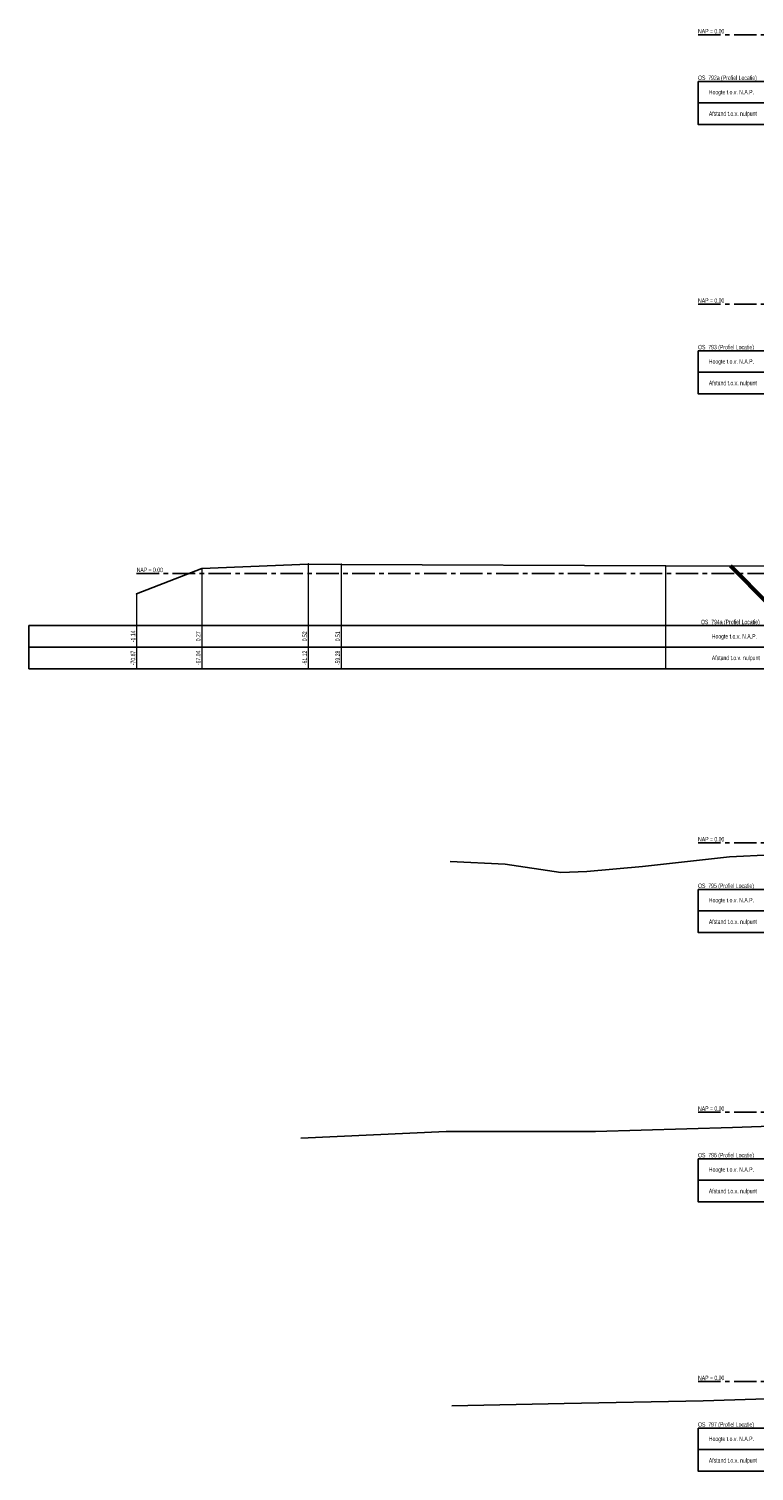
# Model space of a CAD drawing. Header units: metres. Extents: x -7 to 2281, y 7146 to 7816.
# Tile 4 of 29: x 2134 to 2175, y 7236 to 7316. Entities that reach past the tile are written whole.
import ezdxf
from ezdxf.enums import TextEntityAlignment as Align

# ---------------------------------------------------------------- set-up
doc = ezdxf.new("R2010")
doc.units = ezdxf.units.M
doc.linetypes.add('NAP', pattern=[20, 12.5, -2.5, 2.5, -2.5])
for name, color, linetype in [('BS-KRUINLIJN', 1, 'Continuous'), ('BS-SCHEIDINGSLIJN-TALUDBEKL', 255, 'Continuous'), ('DP-BS-profiel', 2, 'Continuous'), ('DP-Matenbalk', 7, 'Continuous'), ('DP-Matenbalk_bestaandehoogten', 6, 'Continuous'), ('DP-NAP-lijn', 5, 'NAP')]:
    doc.layers.add(name, color=color, linetype=linetype)
doc.layers.add('DP-BS-matenbalk_verlenglijnen', color=253, linetype='Continuous', lineweight=0)
doc.layers.add('DP-NW-profiel', color=4, linetype='Continuous', lineweight=50)

msp = doc.modelspace()

# ---------------------------------------------------------------- linework, layer by layer
at = {"layer": 'BS-KRUINLIJN'}
for p in [(2149.919, 7286.302), (2151.756, 7286.286), (2143.993, 7286.053), (2169.801, 7286.205)]:
    msp.add_point(p, dxfattribs=at)
at = {"layer": 'BS-SCHEIDINGSLIJN-TALUDBEKL'}
msp.add_point((2140.365, 7284.638), dxfattribs=at)
at = {"layer": 'DP-BS-matenbalk_verlenglijnen'}
for p, q in [((2149.919, 7286.302), (2149.919, 7280.478)), ((2151.756, 7286.286), (2151.756, 7280.478)), ((2143.993, 7286.053), (2143.993, 7280.478)), ((2169.801, 7286.205), (2169.801, 7280.478)), ((2140.365, 7284.638), (2140.365, 7280.478))]:
    msp.add_line(p, q, dxfattribs=at)
at = {"layer": 'DP-BS-profiel'}
for points in [[(2157.812, 7269.741), (2160.877, 7269.583), (2163.976, 7269.129), (2165.429, 7269.181), (2168.526, 7269.454), (2173.365, 7270.003), (2178, 7270.217), (2182.381, 7270.319), (2182.382, 7270.319)], [(2149.509, 7254.333), (2157.6, 7254.701), (2165.904, 7254.694), (2173.523, 7254.921), (2182.584, 7255.249)], [(2157.907, 7239.428), (2164.152, 7239.547), (2171.899, 7239.695), (2178.919, 7239.926), (2186.222, 7240.314)]]:
    msp.add_lwpolyline(points, dxfattribs=at)
msp.add_polyline3d([(2140.365, 7284.638, 0), (2143.993, 7286.053, 0), (2149.919, 7286.302, 0), (2151.756, 7286.286, 0), (2169.801, 7286.205, 0), (2185.893, 7286.183, 0)], dxfattribs=at)
at = {"layer": 'DP-Matenbalk'}
for points in [[(2171.612, 7313.186, 0), (2171.612, 7310.786, 0), (2177.612, 7310.786, 0), (2237.539, 7310.786, 0)], [(2171.612, 7313.186, 0), (2237.539, 7313.186, 0)], [(2171.612, 7311.986, 0), (2237.539, 7311.986, 0)], [(2171.612, 7298.186, 0), (2171.612, 7295.786, 0), (2177.612, 7295.786, 0), (2230.619, 7295.786, 0)], [(2171.612, 7298.186, 0), (2230.619, 7298.186, 0)], [(2171.612, 7296.986, 0), (2230.619, 7296.986, 0)], [(2134.365, 7282.878, 0), (2134.365, 7280.478, 0), (2140.365, 7280.478, 0), (2230.185, 7280.478, 0)], [(2134.365, 7282.878, 0), (2230.185, 7282.878, 0)], [(2134.365, 7281.678, 0), (2230.185, 7281.678, 0)], [(2171.612, 7268.186, 0), (2171.612, 7265.786, 0), (2182.515, 7265.786, 0), (2229.411, 7265.786, 0)], [(2171.612, 7268.186, 0), (2229.411, 7268.186, 0)], [(2171.612, 7266.986, 0), (2229.411, 7266.986, 0)], [(2171.612, 7253.186, 0), (2171.612, 7250.786, 0), (2177.612, 7250.786, 0), (2229.814, 7250.786, 0)], [(2171.612, 7253.186, 0), (2229.814, 7253.186, 0)], [(2171.612, 7251.986, 0), (2229.814, 7251.986, 0)], [(2171.612, 7238.186, 0), (2171.612, 7235.786, 0), (2177.612, 7235.786, 0), (2248.117, 7235.786, 0)], [(2171.612, 7238.186, 0), (2248.117, 7238.186, 0)], [(2171.612, 7236.986, 0), (2248.117, 7236.986, 0)]]:
    msp.add_polyline3d(points, dxfattribs=at)
at = {"layer": 'DP-Matenbalk_bestaandehoogten'}
for points in [[(2140.365, 7281.678, 0), (2140.365, 7281.678, 0)], [(2140.365, 7281.678, 0), (2140.365, 7281.678, 0)], [(2143.993, 7281.678, 0), (2143.993, 7281.678, 0)]]:
    msp.add_polyline3d(points, dxfattribs=at)
at = {"layer": 'DP-NAP-lijn', "ltscale": 0.1}
for p, q in [((2171.612, 7315.778), (2236.539, 7315.778)), ((2171.612, 7300.778), (2229.619, 7300.778)), ((2140.365, 7285.778), (2229.185, 7285.778)), ((2171.612, 7270.778), (2228.411, 7270.778)), ((2171.612, 7255.778), (2228.814, 7255.778)), ((2171.612, 7240.778), (2247.117, 7240.778))]:
    msp.add_line(p, q, dxfattribs=at)
at = {"layer": 'DP-NW-profiel'}
msp.add_line((2173.41, 7286.2), (2175.532, 7284.078), dxfattribs=at)

# ---------------------------------------------------------------- texts
at = {"layer": 'DP-Matenbalk', "width": 0.68}
for s, p in [('OS_792a (Profiel Locatie) ', (2171.612, 7313.186)), ('OS_793 (Profiel Locatie) ', (2171.612, 7298.186)), ('OS_794a (Profiel Locatie) ', (2171.776, 7282.878)), ('OS_795 (Profiel Locatie) ', (2171.612, 7268.186)), ('OS_796 (Profiel Locatie) ', (2171.612, 7253.186)), ('OS_797 (Profiel Locatie) ', (2171.612, 7238.186))]:
    msp.add_text(s, height=0.25, dxfattribs=at).set_placement(p, align=Align.BOTTOM_LEFT)
for s, p in [('Hoogte t.o.v. N.A.P.', (2172.212, 7312.586)), ('Afstand t.o.v. nulpunt', (2172.212, 7311.386)), ('Hoogte t.o.v. N.A.P.', (2172.212, 7297.586)), ('Afstand t.o.v. nulpunt', (2172.212, 7296.386)), ('Hoogte t.o.v. N.A.P.', (2172.376, 7282.278)), ('Afstand t.o.v. nulpunt', (2172.376, 7281.078)), ('Hoogte t.o.v. N.A.P.', (2172.212, 7267.586)), ('Afstand t.o.v. nulpunt', (2172.212, 7266.386)), ('Hoogte t.o.v. N.A.P.', (2172.212, 7252.586)), ('Afstand t.o.v. nulpunt', (2172.212, 7251.386)), ('Hoogte t.o.v. N.A.P.', (2172.212, 7237.586)), ('Afstand t.o.v. nulpunt', (2172.212, 7236.386))]:
    msp.add_text(s, height=0.25, dxfattribs=at).set_placement(p, align=Align.MIDDLE_LEFT)
at = {"layer": 'DP-Matenbalk_bestaandehoogten', "width": 0.68}
for s, p in [('-1.14', (2140.365, 7282.278)), ('0.27', (2143.993, 7282.278)), ('0.52', (2149.919, 7282.278)), ('0.51', (2151.756, 7282.278)), ('-70.67', (2140.365, 7281.078)), ('-67.04', (2143.993, 7281.078)), ('-61.12', (2149.919, 7281.078)), ('-59.28', (2151.756, 7281.078))]:
    msp.add_text(s, height=0.25, rotation=90, dxfattribs=at).set_placement(p, align=Align.BOTTOM_CENTER)
at = {"layer": 'DP-NAP-lijn', "width": 0.68}
for p in [(2171.612, 7315.778), (2171.612, 7300.778), (2140.365, 7285.778), (2171.612, 7270.778), (2171.612, 7255.778), (2171.612, 7240.778)]:
    msp.add_text('NAP = 0.00', height=0.25, dxfattribs=at).set_placement(p, align=Align.BOTTOM_LEFT)

doc.saveas('drawing.dxf')
